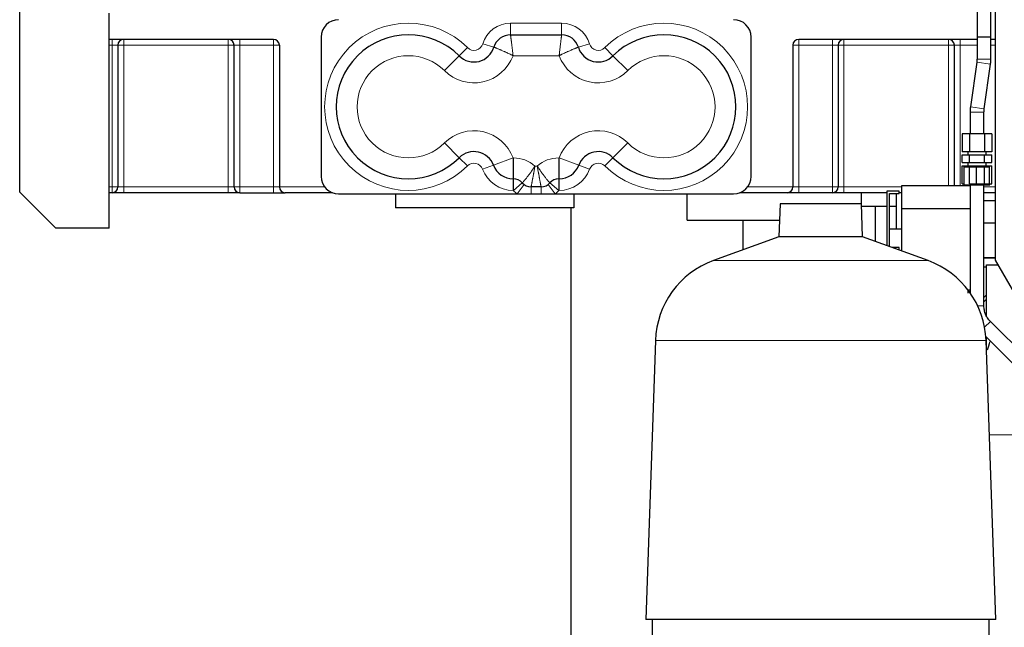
# Model space of a CAD drawing. Header units: inches. Extents: x 0 to 29700, y -16 to 21000.
# Tile 186 of 235: x 13554 to 14401, y 15265 to 15789. Entities that reach past the tile are written whole.
import ezdxf

# ---------------------------------------------------------------- set-up
doc = ezdxf.new("R2010")
doc.units = ezdxf.units.IN
doc.layers.add('1', color=7, linetype='Continuous', true_color=0xffffff)

msp = doc.modelspace()

# ---------------------------------------------------------------- linework, layer by layer
at = {"layer": '1', "color": 2, "linetype": 'Continuous', "lineweight": 25}
for p, q in [((13553.975, 15640.107), (13553.975, 16578.107)), ((14393.476, 15923.554), (14393.476, 15581.607)), ((13630.975, 15609.107), (13630.975, 15794.167)), ((13813.476, 15773.607), (13813.476, 15653.607)), ((13976.477, 15775.607), (14020.474, 15775.607)), ((14183.476, 15653.607), (14183.476, 15773.607)), ((14389.976, 15773.607), (14377.976, 15773.607)), ((13772.476, 15771.607), (13630.975, 15771.607)), ((13638.476, 15766.607), (13638.476, 15644.607)), ((13738.476, 15644.607), (13738.476, 15766.607)), ((13777.476, 15766.607), (13777.476, 15644.607)), ((14219.476, 15766.607), (14219.476, 15644.607)), ((14377.975, 15771.607), (14224.476, 15771.607)), ((14258.476, 15766.607), (14258.476, 15644.607)), ((14358.476, 15645.608), (14358.476, 15766.607)), ((14393.476, 15771.607), (14389.974, 15771.607)), ((14377.785, 15751.952), (14372.286, 15713.463)), ((14384.166, 15711.766), (14389.664, 15750.255)), ((14371.975, 15709.08), (14371.975, 15690.357)), ((14383.975, 15690.357), (14383.975, 15709.08)), ((14371.624, 15690.357), (14365.273, 15690.357)), ((14365.273, 15690.357), (14365.273, 15674.857)), ((14384.326, 15690.357), (14371.624, 15690.357)), ((14371.624, 15690.357), (14371.624, 15674.857)), ((14390.677, 15690.357), (14384.326, 15690.357)), ((14384.326, 15690.357), (14384.326, 15674.857)), ((14390.677, 15690.357), (14390.677, 15674.857)), ((14371.624, 15674.857), (14365.273, 15674.857)), ((14365.273, 15672.107), (14371.624, 15672.107)), ((14365.273, 15665.607), (14365.273, 15672.107)), ((14369.975, 15674.857), (14369.975, 15672.107)), ((14384.326, 15674.857), (14371.624, 15674.857)), ((14371.624, 15672.107), (14384.326, 15672.107)), ((14371.624, 15665.607), (14371.624, 15672.107)), ((14390.677, 15674.857), (14384.326, 15674.857)), ((14384.326, 15672.107), (14390.677, 15672.107)), ((14384.326, 15665.607), (14384.326, 15672.107)), ((14385.975, 15672.107), (14385.975, 15674.857)), ((14390.677, 15665.607), (14390.677, 15672.107)), ((14365.273, 15665.607), (14371.624, 15665.607)), ((14365.273, 15662.857), (14371.624, 15662.857)), ((14365.273, 15647.357), (14365.273, 15662.857)), ((14366.816, 15661.857), (14377.65, 15661.857)), ((14366.816, 15646.357), (14366.816, 15661.857)), ((14369.975, 15665.607), (14369.975, 15662.857)), ((14371.624, 15665.607), (14384.326, 15665.607)), ((14371.624, 15662.857), (14384.326, 15662.857)), ((14371.624, 15647.357), (14371.624, 15662.857)), ((14377.65, 15661.857), (14388.809, 15661.857)), ((14377.65, 15646.357), (14377.65, 15661.857)), ((14384.326, 15665.607), (14390.677, 15665.607)), ((14384.326, 15662.857), (14390.677, 15662.857)), ((14384.326, 15647.357), (14384.326, 15662.857)), ((14385.975, 15662.857), (14385.975, 15665.607)), ((14388.809, 15646.357), (14388.809, 15661.857)), ((14390.677, 15647.357), (14390.677, 15662.857)), ((13978.936, 15651.607), (13978.632, 15651.607)), ((14018.319, 15651.607), (14018.015, 15651.607)), ((14312.976, 15645.607), (14312.976, 15625.607)), ((14371.975, 15645.607), (14312.976, 15645.607)), ((14365.273, 15647.357), (14366.816, 15647.357)), ((14366.816, 15646.357), (14377.65, 15646.357)), ((14371.624, 15647.357), (14384.326, 15647.357)), ((14371.975, 15646.357), (14371.975, 15553.494)), ((14377.65, 15646.357), (14388.809, 15646.357)), ((14383.975, 15542.212), (14383.975, 15646.357)), ((14384.326, 15647.357), (14390.677, 15647.357)), ((14388.809, 15646.357), (14389.134, 15646.357)), ((14389.134, 15646.357), (14389.134, 15647.357)), ((13553.975, 15640.107), (13584.975, 15609.107)), ((13633.476, 15639.607), (13630.975, 15639.607)), ((13643.476, 15639.607), (13633.476, 15639.607)), ((13733.476, 15639.607), (13643.476, 15639.607)), ((13743.476, 15639.607), (13733.476, 15639.607)), ((13743.476, 15639.607), (13772.476, 15639.607)), ((13772.476, 15639.607), (13782.476, 15639.607)), ((13823.09, 15639.607), (13782.476, 15639.607)), ((13828.476, 15638.607), (13982.135, 15638.607)), ((13877.476, 15638.607), (13877.476, 15626.607)), ((13982.135, 15638.607), (13994.135, 15638.607)), ((14002.816, 15644.607), (13994.135, 15644.607)), ((13994.135, 15638.607), (14002.816, 15638.607)), ((14002.816, 15638.607), (14014.816, 15638.607)), ((14014.816, 15638.607), (14168.476, 15638.607)), ((14030.815, 15638.607), (14030.815, 15626.607)), ((14128.476, 15616.107), (14128.476, 15638.607)), ((14214.476, 15639.607), (14173.861, 15639.607)), ((14224.476, 15639.607), (14214.476, 15639.607)), ((14253.476, 15639.607), (14224.476, 15639.607)), ((14263.476, 15639.607), (14253.476, 15639.607)), ((14300.227, 15639.607), (14263.476, 15639.607)), ((14278.476, 15630.132), (14278.476, 15639.607)), ((14300.226, 15640.807), (14300.226, 15594.121)), ((14310.876, 15640.807), (14300.226, 15640.807)), ((14302.676, 15593.229), (14302.676, 15638.818)), ((14302.676, 15638.818), (14310.876, 15638.818)), ((14308.476, 15638.819), (14308.476, 15627.607)), ((14312.976, 15639.607), (14310.875, 15639.607)), ((14310.876, 15638.818), (14310.876, 15640.807)), ((14393.476, 15639.607), (14383.975, 15639.607)), ((14208.423, 15630.132), (14207.429, 15601.656)), ((14278.528, 15630.132), (14208.423, 15630.132)), ((14279.522, 15601.656), (14278.528, 15630.132)), ((14393.476, 15632.682), (14383.975, 15632.682)), ((14030.815, 15626.607), (13877.476, 15626.607)), ((14028.476, 15626.601), (14028.476, 15212.006)), ((14300.226, 15627.607), (14278.614, 15627.607)), ((14290.626, 15597.615), (14290.626, 15627.607)), ((14308.476, 15627.607), (14302.675, 15627.607)), ((14308.428, 15627.611), (14308.428, 15608.607)), ((14312.976, 15625.607), (14312.976, 15589.481)), ((14371.975, 15625.607), (14312.976, 15625.607)), ((14128.476, 15616.107), (14207.933, 15616.107)), ((14176.326, 15616.107), (14176.326, 15590.335)), ((14383.976, 15613.607), (14393.475, 15613.607)), ((13630.975, 15609.107), (13584.975, 15609.107)), ((14302.676, 15608.607), (14312.976, 15608.607)), ((14207.429, 15601.656), (14151.131, 15581.165)), ((14279.522, 15601.656), (14207.429, 15601.656)), ((14335.82, 15581.165), (14279.522, 15601.656)), ((14310.876, 15592.307), (14305.207, 15592.307)), ((14310.876, 15590.244), (14310.876, 15592.307)), ((14383.976, 15583.607), (14393.475, 15583.607)), ((14393.475, 15583.607), (14383.976, 15583.607)), ((14386.226, 15532.616), (14386.226, 15577.457)), ((14386.226, 15577.457), (14395.876, 15577.457)), ((14393.476, 15581.607), (14441.476, 15498.607)), ((14386.225, 15575.607), (14383.976, 15575.607)), ((14370.334, 15555.604), (14370.475, 15555.604)), ((14371.975, 15555.607), (14370.431, 15555.607)), ((14383.979, 15549.291), (14386.23, 15551.542)), ((14425.896, 15492.421), (14389.54, 15528.777)), ((14101.171, 15512.401), (14092.782, 15272.178)), ((14385.589, 15515.758), (14417.411, 15483.936)), ((14394.169, 15272.178), (14385.78, 15512.401)), ((14386.226, 15500.026), (14386.226, 15515.124)), ((14394.169, 15272.178), (14092.782, 15272.178)), ((14098.476, 15272.178), (14098.476, 15258.607)), ((14388.476, 15258.607), (14388.476, 15272.178))]:
    msp.add_line(p, q, dxfattribs=at)
at = {"layer": '1', "color": 110, "linetype": 'Continuous', "lineweight": 13}
for p, q in [((13976.477, 15785.607), (14020.474, 15785.607)), ((13976.477, 15775.607), (13976.477, 15785.607)), ((14020.474, 15775.607), (14020.474, 15785.607)), ((13633.476, 15766.607), (13630.975, 15766.607)), ((13633.476, 15771.607), (13633.476, 15766.607)), ((13633.476, 15644.607), (13633.476, 15766.607)), ((13633.476, 15766.607), (13638.476, 15766.607)), ((13638.476, 15766.607), (13643.476, 15766.607)), ((13643.476, 15771.607), (13643.476, 15766.607)), ((13733.476, 15766.607), (13643.476, 15766.607)), ((13643.476, 15766.607), (13643.476, 15644.607)), ((13733.476, 15771.607), (13733.476, 15766.607)), ((13733.476, 15644.607), (13733.476, 15766.607)), ((13733.476, 15766.607), (13738.476, 15766.607)), ((13738.476, 15766.607), (13743.476, 15766.607)), ((13743.476, 15771.607), (13743.476, 15766.607)), ((13743.476, 15766.607), (13743.476, 15644.607)), ((13772.476, 15766.607), (13743.476, 15766.607)), ((13772.476, 15771.607), (13772.476, 15766.607)), ((13772.476, 15766.607), (13777.476, 15766.607)), ((13772.476, 15644.607), (13772.476, 15766.607)), ((13932.316, 15757.448), (13939.387, 15764.519)), ((13962.116, 15764.938), (13952.542, 15767.825)), ((14034.835, 15764.938), (14044.409, 15767.825)), ((14064.635, 15757.448), (14057.564, 15764.519)), ((14219.476, 15766.607), (14224.476, 15766.607)), ((14224.476, 15771.607), (14224.476, 15766.607)), ((14224.476, 15766.607), (14224.476, 15644.607)), ((14253.476, 15766.607), (14224.476, 15766.607)), ((14253.476, 15771.607), (14253.476, 15766.607)), ((14253.476, 15644.607), (14253.476, 15766.607)), ((14253.476, 15766.607), (14258.476, 15766.607)), ((14258.476, 15766.607), (14263.476, 15766.607)), ((14263.476, 15771.607), (14263.476, 15766.607)), ((14263.476, 15766.607), (14263.476, 15644.607)), ((14353.476, 15766.607), (14263.476, 15766.607)), ((14353.476, 15771.607), (14353.476, 15766.607)), ((14353.476, 15766.607), (14358.476, 15766.607)), ((14353.476, 15645.608), (14353.476, 15766.607)), ((14358.476, 15766.607), (14363.476, 15766.607)), ((14363.476, 15771.607), (14363.476, 15766.607)), ((14363.476, 15766.607), (14363.476, 15645.608)), ((14377.976, 15766.607), (14363.476, 15766.607)), ((14393.476, 15766.607), (14389.975, 15766.607)), ((13932.316, 15757.448), (13919.588, 15744.72)), ((14018.319, 15757.607), (13978.632, 15757.607)), ((14077.363, 15744.72), (14064.635, 15757.448)), ((14389.664, 15750.255), (14377.785, 15751.952)), ((14389.976, 15754.637), (14377.976, 15754.637)), ((14384.166, 15711.766), (14372.286, 15713.463)), ((14383.975, 15709.08), (14371.975, 15709.08)), ((13932.316, 15669.767), (13919.588, 15682.494)), ((14077.363, 15682.494), (14064.635, 15669.767)), ((13932.316, 15669.767), (13939.387, 15662.695)), ((13961.759, 15663.34), (13952.384, 15659.859)), ((13961.759, 15663.34), (13978.632, 15669.607)), ((13978.632, 15651.607), (13978.632, 15669.607)), ((13978.632, 15669.607), (13978.936, 15669.607)), ((13978.936, 15651.607), (13978.936, 15669.607)), ((13997.457, 15662.607), (13999.495, 15662.607)), ((14018.015, 15669.607), (14018.319, 15669.607)), ((14018.015, 15669.607), (14018.015, 15651.607)), ((14018.319, 15669.607), (14018.319, 15651.607)), ((14018.319, 15669.607), (14035.193, 15663.34)), ((14035.193, 15663.34), (14044.567, 15659.859)), ((14064.635, 15669.767), (14057.564, 15662.695)), ((13978.632, 15641.607), (13978.632, 15651.607)), ((13978.936, 15651.607), (13978.936, 15641.607)), ((13986.536, 15648.107), (13978.936, 15641.607)), ((13988.135, 15646.607), (13982.135, 15638.607)), ((14008.816, 15646.607), (14014.816, 15638.607)), ((14010.416, 15648.107), (14018.015, 15641.607)), ((14018.015, 15651.607), (14018.015, 15641.607)), ((14018.319, 15651.607), (14018.319, 15641.607)), ((13630.975, 15644.607), (13633.476, 15644.607)), ((13633.476, 15644.607), (13638.476, 15644.607)), ((13633.476, 15644.607), (13633.476, 15639.607)), ((13638.476, 15644.607), (13643.476, 15644.607)), ((13643.476, 15644.607), (13733.476, 15644.607)), ((13643.476, 15639.607), (13643.476, 15644.607)), ((13733.476, 15644.607), (13733.476, 15639.607)), ((13733.476, 15644.607), (13738.476, 15644.607)), ((13738.476, 15644.607), (13743.476, 15644.607)), ((13743.476, 15639.607), (13743.476, 15644.607)), ((13743.476, 15644.607), (13772.476, 15644.607)), ((13772.476, 15644.607), (13772.476, 15639.607)), ((13772.476, 15644.607), (13777.476, 15644.607)), ((13777.476, 15644.607), (13816.476, 15644.607)), ((13978.936, 15641.607), (13978.632, 15641.607)), ((13994.135, 15644.607), (13994.135, 15638.607)), ((14002.816, 15638.607), (14002.816, 15644.607)), ((14018.319, 15641.607), (14018.015, 15641.607)), ((14180.476, 15644.607), (14219.476, 15644.607)), ((14219.476, 15644.607), (14224.476, 15644.607)), ((14224.476, 15644.607), (14253.476, 15644.607)), ((14224.476, 15639.607), (14224.476, 15644.607)), ((14253.476, 15644.607), (14258.476, 15644.607)), ((14253.476, 15644.607), (14253.476, 15639.607)), ((14258.476, 15644.607), (14263.476, 15644.607)), ((14263.476, 15644.607), (14312.976, 15644.607)), ((14263.476, 15639.607), (14263.476, 15644.607)), ((14383.975, 15644.607), (14393.476, 15644.607)), ((14335.82, 15581.165), (14151.131, 15581.165)), ((14383.978, 15545.754), (14386.226, 15548.003)), ((14378.544, 15542.212), (14383.975, 15542.212)), ((14384.524, 15523.761), (14389.54, 15528.777)), ((14385.78, 15512.401), (14101.171, 15512.401)), ((14388.619, 15431.107), (14408.476, 15431.107))]:
    msp.add_line(p, q, dxfattribs=at)
at = {"layer": '1', "color": 2, "linetype": 'Continuous', "lineweight": 25}
for centre, radius, start, end in [((13828.476, 15773.607), 15, 90, 180), ((14168.476, 15773.607), 15, 0, 90), ((13888.476, 15713.607), 62, 45, 315), ((13976.477, 15760.607), 15, 90, 163.218248), ((14020.474, 15760.607), 15, 16.781752, 90), ((14108.476, 15713.607), 62, 225, 135), ((13643.476, 15766.607), 5, 90, 180), ((13733.476, 15766.607), 5, 0, 90), ((13772.476, 15766.607), 5, 0, 90), ((13944.976, 15770.107), 17.903, 225, 343.218248), ((14051.976, 15770.107), 17.903, 196.781752, 315), ((14224.476, 15766.607), 5, 90, 180), ((14263.476, 15766.607), 5, 90, 180), ((14353.476, 15766.607), 5, 0, 90), ((13944.976, 15657.107), 17.903, 20.374794, 135), ((14051.976, 15657.107), 17.903, 45, 159.625206), ((13978.632, 15669.607), 18, 200.374794, 270), ((14018.319, 15669.607), 18, 270, 339.625206), ((13828.476, 15653.607), 15, 180, 270), ((14168.476, 15653.607), 15, 270, 0), ((13978.936, 15641.607), 10, 40.541602, 90), ((13994.135, 15654.607), 10, 220.541602, 270), ((14002.816, 15654.607), 10, 270, 319.458398), ((14018.015, 15641.607), 10, 90, 139.458398), ((13633.476, 15644.607), 5, 270, 0), ((13743.476, 15644.607), 5, 180, 270), ((13782.476, 15644.607), 5, 180, 270), ((14214.476, 15644.607), 5, 270, 0), ((14253.476, 15644.607), 5, 270, 0), ((14177.125, 15509.748), 76, 110, 178), ((14309.827, 15509.748), 76, 2, 70)]:
    msp.add_arc(centre, radius, start, end, dxfattribs=at)
at = {"layer": '1', "color": 110, "linetype": 'Continuous', "lineweight": 13}
for centre, radius, start, end in [((13888.476, 15713.607), 72, 45, 315), ((13976.477, 15760.607), 25, 90, 163.218248), ((14020.474, 15760.607), 25, 16.781752, 90), ((14108.476, 15713.607), 72, 225, 135), ((13944.976, 15770.107), 7.903, 225, 343.218248), ((14051.976, 15770.107), 7.903, 196.781752, 315), ((13888.476, 15713.607), 44, 45, 315), ((13944.976, 15770.107), 35.903, 225, 339.625206), ((14051.976, 15770.107), 35.903, 200.374794, 315), ((14108.476, 15713.607), 44, 225, 135), ((13944.976, 15657.107), 35.903, 20.374794, 135), ((14051.976, 15657.107), 35.903, 45, 159.625206), ((13944.976, 15657.107), 7.903, 20.374794, 135), ((13978.936, 15641.607), 28, 48.590378, 90), ((14018.015, 15641.607), 28, 90, 131.409622), ((14051.976, 15657.107), 7.903, 45, 159.625206), ((13978.632, 15669.607), 28, 200.374794, 270), ((14018.319, 15669.607), 28, 270, 339.625206), ((13994.135, 15654.607), 20, 220.541602, 233.130102), ((14002.816, 15654.607), 20, 306.869898, 319.458398)]:
    msp.add_arc(centre, radius, start, end, dxfattribs=at)
at = {"layer": '1', "color": 2, "linetype": 'Continuous', "lineweight": 25}
for points, degree in [([(14377.976, 15912.961), (14377.976, 15773.607)], 1), ([(14389.976, 15773.607), (14389.976, 15912.961)], 1), ([(14377.976, 15773.607), (14377.976, 15754.637)], 1), ([(14389.975, 15754.637), (14389.976, 15773.607)], 1), ([(14377.976, 15754.637), (14377.785, 15751.952)], 1), ([(14389.664, 15750.255), (14389.975, 15754.637)], 1), ([(14372.287, 15713.463), (14371.975, 15709.08)], 1), ([(14383.975, 15709.08), (14384.166, 15711.766)], 1), ([(14370.476, 15552.991), (14370.476, 15553.862), (14370.476, 15554.733), (14370.476, 15555.604)], 3), ([(14388.854, 15511.274), (14388.222, 15508.826), (14387.505, 15506.396), (14386.709, 15503.989)], 3)]:
    msp.add_open_spline(points, degree=degree, dxfattribs=at)
at = {"layer": '1', "color": 110, "linetype": 'Continuous', "lineweight": 13}
for points, knots in [([(13978.632, 15757.607), (13978.631, 15757.616), (13978.63, 15757.625), (13978.629, 15757.639), (13978.628, 15757.644), (13978.627, 15757.653), (13978.624, 15757.676), (13978.617, 15757.736), (13978.602, 15757.866), (13978.59, 15757.977), (13978.564, 15758.198), (13978.547, 15758.346), (13978.495, 15758.789), (13978.461, 15759.083), (13978.359, 15759.96), (13978.291, 15760.538), (13978.157, 15761.681), (13978.091, 15762.246), (13977.959, 15763.363), (13977.893, 15763.915), (13977.82, 15764.529), (13977.812, 15764.597), (13977.796, 15764.733), (13977.788, 15764.801), (13977.764, 15765.004), (13977.748, 15765.139), (13977.7, 15765.539), (13977.669, 15765.802), (13977.576, 15766.579), (13977.516, 15767.082), (13977.399, 15768.058), (13977.342, 15768.53), (13977.273, 15769.101), (13977.252, 15769.271), (13977.232, 15769.439), (13977.219, 15769.55), (13977.212, 15769.605), (13977.179, 15769.881), (13977.153, 15770.095), (13977.077, 15770.722), (13977.028, 15771.118), (13976.937, 15771.867), (13976.894, 15772.219), (13976.844, 15772.632), (13976.834, 15772.713), (13976.819, 15772.833), (13976.814, 15772.873), (13976.805, 15772.951), (13976.8, 15772.989), (13976.776, 15773.181), (13976.759, 15773.327), (13976.707, 15773.746), (13976.676, 15773.999), (13976.62, 15774.452), (13976.595, 15774.652), (13976.571, 15774.847), (13976.569, 15774.868), (13976.564, 15774.91), (13976.556, 15774.971), (13976.549, 15775.028), (13976.536, 15775.136), (13976.528, 15775.201), (13976.506, 15775.374), (13976.495, 15775.461), (13976.481, 15775.577), (13976.477, 15775.607), (13976.477, 15775.607)], [0, 0, 0, 0, 0.0009773, 0.0009773, 0.001466, 0.001466, 0.0019547, 0.0039093, 0.0078187, 0.0156374, 0.0156374, 0.0312748, 0.0312748, 0.0625496, 0.0625496, 0.1250992, 0.1250992, 0.1876487, 0.1876487, 0.2501983, 0.2501983, 0.258017, 0.258017, 0.2658357, 0.2658357, 0.2814731, 0.2814731, 0.3127479, 0.3127479, 0.3752975, 0.3752975, 0.437847, 0.437847, 0.4534844, 0.4613031, 0.4613031, 0.4691218, 0.4691218, 0.5003966, 0.5003966, 0.5629462, 0.5629462, 0.6254958, 0.6254958, 0.6411332, 0.6411332, 0.6489519, 0.6489519, 0.6567705, 0.6567705, 0.6880453, 0.6880453, 0.7505949, 0.7505949, 0.8131445, 0.8131445, 0.8209632, 0.8209632, 0.8287819, 0.8444193, 0.8444193, 0.8756941, 0.8756941, 0.9382436, 0.9382436, 1, 1, 1, 1]), ([(14018.319, 15757.607), (14018.32, 15757.616), (14018.321, 15757.625), (14018.323, 15757.639), (14018.323, 15757.644), (14018.324, 15757.653), (14018.327, 15757.676), (14018.334, 15757.736), (14018.349, 15757.866), (14018.362, 15757.977), (14018.387, 15758.198), (14018.405, 15758.346), (14018.456, 15758.789), (14018.49, 15759.083), (14018.593, 15759.96), (14018.66, 15760.538), (14018.794, 15761.681), (14018.861, 15762.246), (14018.993, 15763.363), (14019.058, 15763.915), (14019.131, 15764.529), (14019.139, 15764.597), (14019.155, 15764.733), (14019.163, 15764.801), (14019.187, 15765.004), (14019.203, 15765.139), (14019.251, 15765.539), (14019.282, 15765.802), (14019.375, 15766.579), (14019.435, 15767.082), (14019.552, 15768.058), (14019.609, 15768.53), (14019.678, 15769.101), (14019.699, 15769.271), (14019.719, 15769.439), (14019.733, 15769.55), (14019.739, 15769.605), (14019.773, 15769.881), (14019.799, 15770.095), (14019.875, 15770.722), (14019.923, 15771.118), (14020.014, 15771.867), (14020.057, 15772.219), (14020.108, 15772.632), (14020.118, 15772.713), (14020.132, 15772.833), (14020.137, 15772.873), (14020.147, 15772.951), (14020.151, 15772.989), (14020.175, 15773.181), (14020.193, 15773.327), (14020.244, 15773.746), (14020.275, 15773.999), (14020.331, 15774.452), (14020.356, 15774.652), (14020.38, 15774.847), (14020.383, 15774.868), (14020.388, 15774.91), (14020.395, 15774.971), (14020.402, 15775.028), (14020.416, 15775.136), (14020.424, 15775.201), (14020.445, 15775.374), (14020.456, 15775.461), (14020.47, 15775.577), (14020.474, 15775.607), (14020.474, 15775.607)], [0, 0, 0, 0, 0.0009773, 0.0009773, 0.001466, 0.001466, 0.0019547, 0.0039093, 0.0078187, 0.0156374, 0.0156374, 0.0312748, 0.0312748, 0.0625496, 0.0625496, 0.1250992, 0.1250992, 0.1876487, 0.1876487, 0.2501983, 0.2501983, 0.258017, 0.258017, 0.2658357, 0.2658357, 0.2814731, 0.2814731, 0.3127479, 0.3127479, 0.3752975, 0.3752975, 0.437847, 0.437847, 0.4534844, 0.4613031, 0.4613031, 0.4691218, 0.4691218, 0.5003966, 0.5003966, 0.5629462, 0.5629462, 0.6254958, 0.6254958, 0.6411332, 0.6411332, 0.6489519, 0.6489519, 0.6567705, 0.6567705, 0.6880453, 0.6880453, 0.7505949, 0.7505949, 0.8131445, 0.8131445, 0.8209632, 0.8209632, 0.8287819, 0.8444193, 0.8444193, 0.8756941, 0.8756941, 0.9382436, 0.9382436, 1, 1, 1, 1]), ([(13978.632, 15757.607), (13978.624, 15757.611), (13978.616, 15757.616), (13978.604, 15757.622), (13978.6, 15757.624), (13978.591, 15757.628), (13978.571, 15757.639), (13978.517, 15757.666), (13978.401, 15757.725), (13978.301, 15757.775), (13978.102, 15757.876), (13977.969, 15757.943), (13977.571, 15758.143), (13977.307, 15758.276), (13976.518, 15758.668), (13975.996, 15758.924), (13974.962, 15759.425), (13974.45, 15759.67), (13973.434, 15760.15), (13972.93, 15760.385), (13972.37, 15760.644), (13972.307, 15760.672), (13972.183, 15760.729), (13972.121, 15760.758), (13971.935, 15760.843), (13971.812, 15760.899), (13971.446, 15761.066), (13971.205, 15761.174), (13970.492, 15761.495), (13970.03, 15761.699), (13969.132, 15762.093), (13968.697, 15762.281), (13968.169, 15762.507), (13968.012, 15762.574), (13967.857, 15762.639), (13967.754, 15762.683), (13967.703, 15762.705), (13967.448, 15762.812), (13967.249, 15762.896), (13966.668, 15763.138), (13966.301, 15763.29), (13965.606, 15763.574), (13965.278, 15763.706), (13964.893, 15763.86), (13964.818, 15763.89), (13964.706, 15763.935), (13964.67, 15763.949), (13964.597, 15763.978), (13964.561, 15763.992), (13964.383, 15764.063), (13964.246, 15764.117), (13963.856, 15764.271), (13963.62, 15764.363), (13963.197, 15764.526), (13963.009, 15764.598), (13962.827, 15764.668), (13962.807, 15764.676), (13962.768, 15764.691), (13962.711, 15764.712), (13962.658, 15764.733), (13962.557, 15764.771), (13962.496, 15764.794), (13962.334, 15764.856), (13962.253, 15764.887), (13962.145, 15764.927), (13962.116, 15764.938), (13962.116, 15764.938)], [0, 0, 0, 0, 0.0009773, 0.0009773, 0.001466, 0.001466, 0.0019547, 0.0039094, 0.0078187, 0.0156375, 0.0156375, 0.031275, 0.031275, 0.0625499, 0.0625499, 0.1250999, 0.1250999, 0.1876498, 0.1876498, 0.2501998, 0.2501998, 0.2580185, 0.2580185, 0.2658373, 0.2658373, 0.2814747, 0.2814747, 0.3127497, 0.3127497, 0.3752997, 0.3752997, 0.4378496, 0.4378496, 0.4534871, 0.4613058, 0.4613058, 0.4691246, 0.4691246, 0.5003995, 0.5003995, 0.5629495, 0.5629495, 0.6254994, 0.6254994, 0.6411369, 0.6411369, 0.6489557, 0.6489557, 0.6567744, 0.6567744, 0.6880494, 0.6880494, 0.7505993, 0.7505993, 0.8131493, 0.8131493, 0.820968, 0.820968, 0.8287867, 0.8444242, 0.8444242, 0.8756992, 0.8756992, 0.9382492, 0.9382492, 1, 1, 1, 1]), ([(14018.319, 15757.607), (14018.327, 15757.611), (14018.335, 15757.616), (14018.348, 15757.622), (14018.352, 15757.624), (14018.36, 15757.628), (14018.381, 15757.639), (14018.435, 15757.666), (14018.551, 15757.725), (14018.65, 15757.775), (14018.849, 15757.876), (14018.982, 15757.943), (14019.38, 15758.143), (14019.644, 15758.276), (14020.433, 15758.668), (14020.955, 15758.924), (14021.989, 15759.425), (14022.502, 15759.67), (14023.518, 15760.15), (14024.021, 15760.385), (14024.582, 15760.644), (14024.644, 15760.672), (14024.768, 15760.729), (14024.83, 15760.758), (14025.016, 15760.843), (14025.139, 15760.899), (14025.505, 15761.066), (14025.746, 15761.174), (14026.459, 15761.495), (14026.921, 15761.699), (14027.819, 15762.093), (14028.255, 15762.281), (14028.782, 15762.507), (14028.939, 15762.574), (14029.094, 15762.639), (14029.197, 15762.683), (14029.249, 15762.705), (14029.503, 15762.812), (14029.702, 15762.896), (14030.283, 15763.138), (14030.65, 15763.29), (14031.346, 15763.574), (14031.674, 15763.706), (14032.058, 15763.86), (14032.133, 15763.89), (14032.245, 15763.935), (14032.282, 15763.949), (14032.354, 15763.978), (14032.39, 15763.992), (14032.569, 15764.063), (14032.705, 15764.117), (14033.095, 15764.271), (14033.331, 15764.363), (14033.755, 15764.526), (14033.942, 15764.598), (14034.124, 15764.668), (14034.144, 15764.676), (14034.183, 15764.691), (14034.24, 15764.712), (14034.293, 15764.733), (14034.394, 15764.771), (14034.455, 15764.794), (14034.617, 15764.856), (14034.699, 15764.887), (14034.807, 15764.927), (14034.835, 15764.938), (14034.835, 15764.938)], [0, 0, 0, 0, 0.0009773, 0.0009773, 0.001466, 0.001466, 0.0019547, 0.0039094, 0.0078187, 0.0156375, 0.0156375, 0.031275, 0.031275, 0.0625499, 0.0625499, 0.1250999, 0.1250999, 0.1876498, 0.1876498, 0.2501998, 0.2501998, 0.2580185, 0.2580185, 0.2658373, 0.2658373, 0.2814747, 0.2814747, 0.3127497, 0.3127497, 0.3752997, 0.3752997, 0.4378496, 0.4378496, 0.4534871, 0.4613058, 0.4613058, 0.4691246, 0.4691246, 0.5003995, 0.5003995, 0.5629495, 0.5629495, 0.6254994, 0.6254994, 0.6411369, 0.6411369, 0.6489557, 0.6489557, 0.6567744, 0.6567744, 0.6880494, 0.6880494, 0.7505993, 0.7505993, 0.8131493, 0.8131493, 0.820968, 0.820968, 0.8287867, 0.8444242, 0.8444242, 0.8756992, 0.8756992, 0.9382492, 0.9382492, 1, 1, 1, 1]), ([(13986.536, 15648.107), (13986.538, 15648.109), (13986.558, 15648.131), (13986.637, 15648.214), (13986.697, 15648.277), (13986.857, 15648.447), (13986.956, 15648.552), (13987.09, 15648.696), (13987.105, 15648.713), (13987.136, 15648.746), (13987.151, 15648.763), (13987.2, 15648.815), (13987.299, 15648.923), (13987.409, 15649.043), (13987.64, 15649.296), (13987.811, 15649.486), (13988.184, 15649.905), (13988.387, 15650.136), (13988.66, 15650.451), (13988.715, 15650.515), (13988.8, 15650.614), (13988.828, 15650.647), (13988.886, 15650.714), (13989.03, 15650.883), (13989.179, 15651.059), (13989.545, 15651.494), (13989.8, 15651.802), (13990.33, 15652.454), (13990.606, 15652.798), (13991.034, 15653.341), (13991.179, 15653.527), (13991.363, 15653.766), (13991.4, 15653.814), (13991.474, 15653.91), (13991.586, 15654.055), (13991.698, 15654.202), (13992.073, 15654.695), (13992.378, 15655.103), (13992.995, 15655.944), (13993.307, 15656.377), (13993.782, 15657.046), (13993.941, 15657.272), (13994.181, 15657.617), (13994.301, 15657.79), (13994.422, 15657.966), (13994.503, 15658.083), (13994.543, 15658.142), (13994.907, 15658.673), (13995.229, 15659.151), (13995.87, 15660.118), (13996.189, 15660.608), (13996.666, 15661.351), (13996.824, 15661.6), (13997.062, 15661.976), (13997.18, 15662.165), (13997.319, 15662.386), (13997.388, 15662.497), (13997.42, 15662.548), (13997.432, 15662.568), (13997.437, 15662.576), (13997.439, 15662.58), (13997.447, 15662.592), (13997.452, 15662.599), (13997.457, 15662.607)], [0, 0, 0, 0, 0.0598179, 0.0598179, 0.1224967, 0.1224967, 0.1851755, 0.1851755, 0.1930104, 0.1930104, 0.2008452, 0.2008452, 0.2165149, 0.2478543, 0.2478543, 0.3105332, 0.3105332, 0.373212, 0.373212, 0.3888817, 0.3888817, 0.3967165, 0.3967165, 0.4045514, 0.4358908, 0.4358908, 0.4985696, 0.4985696, 0.5612484, 0.5612484, 0.5925878, 0.5925878, 0.6004226, 0.6004226, 0.6082575, 0.6239272, 0.6239272, 0.686606, 0.686606, 0.7492848, 0.7492848, 0.7806242, 0.7806242, 0.7962939, 0.8041287, 0.8041287, 0.8119636, 0.8119636, 0.8746424, 0.8746424, 0.9373212, 0.9373212, 0.9686606, 0.9686606, 0.9843303, 0.9921651, 0.9960826, 0.9980413, 0.998531, 0.998531, 0.9990206, 0.9990206, 1, 1, 1, 1]), ([(13994.135, 15644.607), (13994.136, 15644.61), (13994.142, 15644.64), (13994.165, 15644.754), (13994.183, 15644.842), (13994.23, 15645.074), (13994.26, 15645.219), (13994.299, 15645.415), (13994.304, 15645.437), (13994.313, 15645.483), (13994.318, 15645.506), (13994.332, 15645.577), (13994.362, 15645.723), (13994.394, 15645.884), (13994.463, 15646.226), (13994.565, 15646.734), (13994.685, 15647.344), (13994.767, 15647.758), (13994.783, 15647.842), (13994.809, 15647.971), (13994.817, 15648.015), (13994.834, 15648.102), (13994.877, 15648.322), (13994.922, 15648.551), (13995.031, 15649.114), (13995.184, 15649.906), (13995.35, 15650.778), (13995.479, 15651.463), (13995.523, 15651.696), (13995.578, 15651.994), (13995.59, 15652.054), (13995.612, 15652.174), (13995.646, 15652.354), (13995.68, 15652.537), (13995.793, 15653.149), (13995.886, 15653.652), (13996.074, 15654.682), (13996.169, 15655.21), (13996.315, 15656.02), (13996.364, 15656.293), (13996.437, 15656.708), (13996.474, 15656.916), (13996.512, 15657.126), (13996.537, 15657.267), (13996.549, 15657.338), (13996.661, 15657.973), (13996.761, 15658.542), (13996.96, 15659.689), (13997.059, 15660.267), (13997.208, 15661.14), (13997.258, 15661.432), (13997.333, 15661.871), (13997.37, 15662.092), (13997.413, 15662.349), (13997.435, 15662.478), (13997.445, 15662.538), (13997.449, 15662.561), (13997.45, 15662.571), (13997.451, 15662.575), (13997.453, 15662.589), (13997.455, 15662.598), (13997.457, 15662.607)], [0, 0, 0, 0, 0.0598421, 0.0598421, 0.1225193, 0.1225193, 0.1851965, 0.1851965, 0.1930311, 0.1930311, 0.2008658, 0.2008658, 0.2165351, 0.2478737, 0.2478737, 0.3105509, 0.3732281, 0.3732281, 0.3888974, 0.3888974, 0.396732, 0.396732, 0.4045667, 0.4359053, 0.4359053, 0.4985824, 0.5612596, 0.5612596, 0.5925982, 0.5925982, 0.6004329, 0.6004329, 0.6082675, 0.6239368, 0.6239368, 0.686614, 0.686614, 0.7492912, 0.7492912, 0.7806298, 0.7806298, 0.7962991, 0.8041338, 0.8041338, 0.8119684, 0.8119684, 0.8746456, 0.8746456, 0.9373228, 0.9373228, 0.9686614, 0.9686614, 0.9843307, 0.9921654, 0.9960827, 0.9980413, 0.998531, 0.998531, 0.9990207, 0.9990207, 1, 1, 1, 1]), ([(14002.816, 15644.607), (14002.816, 15644.61), (14002.81, 15644.64), (14002.786, 15644.754), (14002.768, 15644.842), (14002.721, 15645.074), (14002.692, 15645.219), (14002.652, 15645.415), (14002.647, 15645.437), (14002.638, 15645.483), (14002.634, 15645.506), (14002.619, 15645.577), (14002.59, 15645.723), (14002.557, 15645.884), (14002.488, 15646.226), (14002.387, 15646.734), (14002.266, 15647.344), (14002.185, 15647.758), (14002.168, 15647.842), (14002.143, 15647.971), (14002.134, 15648.015), (14002.117, 15648.102), (14002.074, 15648.322), (14002.029, 15648.551), (14001.92, 15649.114), (14001.767, 15649.906), (14001.601, 15650.778), (14001.472, 15651.463), (14001.429, 15651.696), (14001.373, 15651.994), (14001.362, 15652.054), (14001.339, 15652.174), (14001.306, 15652.354), (14001.272, 15652.537), (14001.158, 15653.149), (14001.066, 15653.652), (14000.877, 15654.682), (14000.782, 15655.21), (14000.636, 15656.02), (14000.588, 15656.293), (14000.514, 15656.708), (14000.477, 15656.916), (14000.44, 15657.126), (14000.415, 15657.267), (14000.402, 15657.338), (14000.29, 15657.973), (14000.19, 15658.542), (13999.991, 15659.689), (13999.892, 15660.267), (13999.743, 15661.14), (13999.693, 15661.432), (13999.619, 15661.871), (13999.582, 15662.092), (13999.538, 15662.349), (13999.516, 15662.478), (13999.506, 15662.538), (13999.502, 15662.561), (13999.501, 15662.571), (13999.5, 15662.575), (13999.498, 15662.589), (13999.496, 15662.598), (13999.495, 15662.607)], [0, 0, 0, 0, 0.0598421, 0.0598421, 0.1225193, 0.1225193, 0.1851965, 0.1851965, 0.1930311, 0.1930311, 0.2008658, 0.2008658, 0.2165351, 0.2478737, 0.2478737, 0.3105509, 0.3732281, 0.3732281, 0.3888974, 0.3888974, 0.396732, 0.396732, 0.4045667, 0.4359053, 0.4359053, 0.4985824, 0.5612596, 0.5612596, 0.5925982, 0.5925982, 0.6004329, 0.6004329, 0.6082675, 0.6239368, 0.6239368, 0.686614, 0.686614, 0.7492912, 0.7492912, 0.7806298, 0.7806298, 0.7962991, 0.8041338, 0.8041338, 0.8119684, 0.8119684, 0.8746456, 0.8746456, 0.9373228, 0.9373228, 0.9686614, 0.9686614, 0.9843307, 0.9921654, 0.9960827, 0.9980413, 0.998531, 0.998531, 0.9990207, 0.9990207, 1, 1, 1, 1]), ([(14010.416, 15648.107), (14010.414, 15648.109), (14010.393, 15648.131), (14010.314, 15648.214), (14010.254, 15648.277), (14010.095, 15648.447), (14009.995, 15648.552), (14009.862, 15648.696), (14009.847, 15648.713), (14009.816, 15648.746), (14009.8, 15648.763), (14009.752, 15648.815), (14009.652, 15648.923), (14009.543, 15649.043), (14009.312, 15649.296), (14009.141, 15649.486), (14008.767, 15649.905), (14008.564, 15650.136), (14008.292, 15650.451), (14008.236, 15650.515), (14008.151, 15650.614), (14008.123, 15650.647), (14008.066, 15650.714), (14007.921, 15650.883), (14007.772, 15651.059), (14007.406, 15651.494), (14007.151, 15651.802), (14006.621, 15652.454), (14006.345, 15652.798), (14005.918, 15653.341), (14005.772, 15653.527), (14005.588, 15653.766), (14005.551, 15653.814), (14005.477, 15653.91), (14005.365, 15654.055), (14005.253, 15654.202), (14004.878, 15654.695), (14004.574, 15655.103), (14003.957, 15655.944), (14003.644, 15656.377), (14003.17, 15657.046), (14003.01, 15657.272), (14002.77, 15657.617), (14002.65, 15657.79), (14002.529, 15657.966), (14002.448, 15658.083), (14002.408, 15658.142), (14002.044, 15658.673), (14001.722, 15659.151), (14001.081, 15660.118), (14000.762, 15660.608), (14000.285, 15661.351), (14000.127, 15661.6), (13999.889, 15661.976), (13999.771, 15662.165), (13999.633, 15662.386), (13999.564, 15662.497), (13999.532, 15662.548), (13999.519, 15662.568), (13999.514, 15662.576), (13999.512, 15662.58), (13999.505, 15662.592), (13999.5, 15662.599), (13999.495, 15662.607)], [0, 0, 0, 0, 0.0598179, 0.0598179, 0.1224967, 0.1224967, 0.1851755, 0.1851755, 0.1930104, 0.1930104, 0.2008452, 0.2008452, 0.2165149, 0.2478543, 0.2478543, 0.3105332, 0.3105332, 0.373212, 0.373212, 0.3888817, 0.3888817, 0.3967165, 0.3967165, 0.4045514, 0.4358908, 0.4358908, 0.4985696, 0.4985696, 0.5612484, 0.5612484, 0.5925878, 0.5925878, 0.6004226, 0.6004226, 0.6082575, 0.6239272, 0.6239272, 0.686606, 0.686606, 0.7492848, 0.7492848, 0.7806242, 0.7806242, 0.7962939, 0.8041287, 0.8041287, 0.8119636, 0.8119636, 0.8746424, 0.8746424, 0.9373212, 0.9373212, 0.9686606, 0.9686606, 0.9843303, 0.9921651, 0.9960826, 0.9980413, 0.998531, 0.998531, 0.9990206, 0.9990206, 1, 1, 1, 1])]:
    msp.add_open_spline(points, degree=3, knots=knots, dxfattribs=at)
at = {"layer": '1', "color": 2, "linetype": 'Continuous', "lineweight": 25}
msp.add_open_spline([(14389.54, 15528.777), (14388.603, 15529.689), (14387.013, 15531.593), (14385.208, 15534.853), (14384.179, 15538.434), (14383.958, 15540.905), (14383.975, 15542.212)], degree=3, knots=[0, 0, 0, 0, 0.2585697, 0.5000035, 0.741433, 1, 1, 1, 1], dxfattribs=at)

doc.saveas('drawing.dxf')
